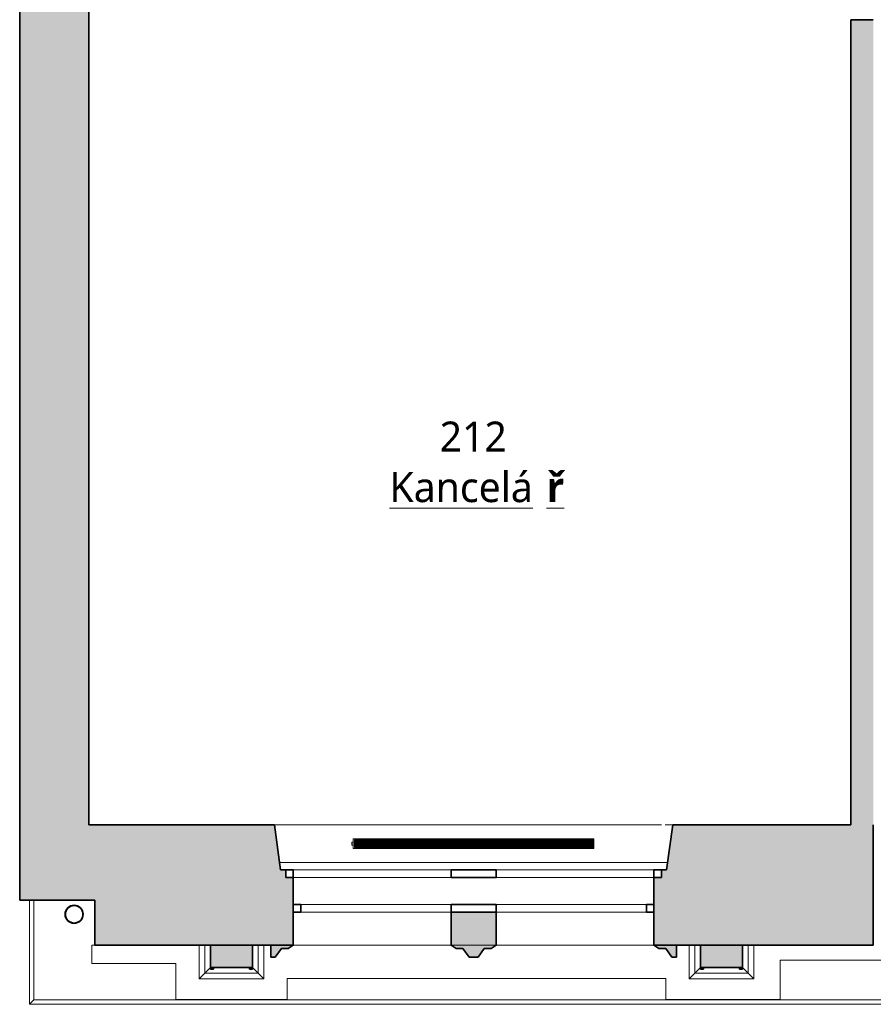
# Model space of a CAD drawing. Header units: metres. Extents: x -0.2 to 46.9, y -1.3 to 28.
# Tile 1 of 29: x -0.2 to 5.4, y -0.4 to 6.2. Entities that reach past the tile are written whole.
import ezdxf

# ---------------------------------------------------------------- set-up
doc = ezdxf.new("R2010")
doc.units = ezdxf.units.M
doc.linetypes.add('AV - Cerch_ 1 tecka 4mm', pattern=[0.006, 0.004, -0.001, 0, -0.001])
doc.layers.add('AV-MISTNOSTI', color=5, linetype='Continuous', lineweight=5, true_color=0x0000ff)
for name, color, linetype, lineweight in [('AV-SRAFY', 7, 'Continuous', 35), ('AV-STAVBA', 7, 'Continuous', 18), ('AV-VYBAVENI', 7, 'Continuous', 18)]:
    doc.layers.add(name, color=color, linetype=linetype, lineweight=lineweight)
doc.styles.add('Trebuchet MS_B', font='trebuc.ttf', dxfattribs={"height": 0.2})

# ---------------------------------------------------------------- blocks, each defined once
blk = doc.blocks.new('WI_4-4_dvojité - 2400x2800_2950-1624755-2NP')
at = {"layer": 'AV-STAVBA', "color": 254, "linetype": 'AV - Cerch_ 1 tecka 4mm', "lineweight": 13, "true_color": 0xcccccc}
for p, q in [((1.25, 0.4), (-1.25, 0.4)), ((1.2, 0.4), (-1.2, 0.4)), ((-1.2, 0.4), (1.2, 0.4)), ((1.25, -0.4), (-1.25, -0.4)), ((-1.25, -0.4), (1.25, -0.4)), ((1.2, -0.4), (-1.2, -0.4))]:
    blk.add_line(p, q, dxfattribs=at)
at = {"layer": 'AV-STAVBA', "color": 254, "lineweight": 35, "true_color": 0xcccccc}
for p, q in [((-1.15, 0.18), (-1.2, 0.18)), ((-1.15, 0.13), (-1.15, 0.18)), ((-0.15, 0.18), (-0.15, 0.13)), ((0.15, 0.13), (0.15, 0.18)), ((1.2, 0.18), (1.15, 0.18)), ((1.15, 0.18), (1.15, 0.13)), ((-1.2, 0.13), (-1.15, 0.13)), ((-0.15, 0.13), (0.15, 0.13)), ((1.15, 0.13), (1.2, 0.13)), ((-1.2, -0.05), (-1.2, -0.1)), ((-0.15, -0.1), (-0.15, -0.05)), ((-0.15, -0.05), (0.15, -0.05)), ((0.15, -0.05), (0.15, -0.1)), ((1.2, -0.1), (1.2, -0.05)), ((-1.2, -0.1), (-1.25, -0.1)), ((0.15, -0.1), (-0.15, -0.1)), ((1.25, -0.1), (1.2, -0.1))]:
    blk.add_line(p, q, dxfattribs=at)
at = {"layer": 'AV-STAVBA', "color": 254, "true_color": 0xcccccc}
for p, q in [((-1.2, 0.13), (-1.2, 0.18)), ((-1.2, 0.18), (1.2, 0.18)), ((-1.15, 0.18), (-0.15, 0.18)), ((-1.15, 0.13), (-1.15, 0.18)), ((0.15, 0.18), (1.15, 0.18)), ((1.15, 0.13), (1.15, 0.18)), ((1.2, 0.13), (1.2, 0.18)), ((-1.2, 0.13), (1.2, 0.13)), ((-0.15, 0.13), (-1.15, 0.13)), ((1.15, 0.13), (0.15, 0.13)), ((-1.25, -0.05), (-1.25, -0.1)), ((-1.25, -0.05), (1.25, -0.05)), ((-0.15, -0.05), (-1.2, -0.05)), ((-1.2, -0.05), (-1.2, -0.1)), ((1.2, -0.05), (0.15, -0.05)), ((1.2, -0.05), (1.2, -0.1)), ((1.25, -0.05), (1.25, -0.1)), ((-1.25, -0.1), (1.25, -0.1)), ((-1.2, -0.1), (-0.15, -0.1)), ((0.15, -0.1), (1.2, -0.1))]:
    blk.add_line(p, q, dxfattribs=at)
blk = doc.blocks.new('GM_Nika_zkosené ostění - v2950-1219036-2NP')
at = {"layer": 'AV-STAVBA', "color": 254, "linetype": 'AV - Cerch_ 1 tecka 4mm', "lineweight": 13, "true_color": 0xcccccc}
blk.add_line((-1.2, 0.4), (1.45, 0.4), dxfattribs=at)
blk = doc.blocks.new('GM_Nika_zkosené ostění - v750-1219418-2NP')
at = {"layer": 'AV-STAVBA', "color": 254, "linetype": 'AV - Cerch_ 1 tecka 4mm', "lineweight": 13, "true_color": 0xcccccc}
blk.add_line((-1.2, 0.4), (1.45, 0.4), dxfattribs=at)
blk = doc.blocks.new('GM_Detový svod_1 - GM_Detový svod_04-1520184-2NP')
at = {"layer": 'AV-STAVBA', "color": 254, "lineweight": 35, "true_color": 0xcccccc}
for radius, start, end in [(0.06, 360, 180), (0.058, 360, 180), (0.06, 180, 360), (0.058, 180, 360)]:
    blk.add_arc((0.1271, 0.2332), radius, start, end, dxfattribs=at)
blk = doc.blocks.new('Římsa nad 1NP - Římsa nad 1NP-1582674-2NP')
at = {"layer": 'AV-STAVBA', "color": 254, "true_color": 0xcccccc}
for p, q in [((-0.1693, -0.3659), (-0.1693, 0.3282)), ((-0.1402, 0.3282), (-0.1402, -0.3368)), ((-0.1402, -0.3368), (-0.1693, -0.3659)), ((5.859, -0.3659), (-0.1693, -0.3659)), ((5.8298, -0.3368), (-0.1402, -0.3368))]:
    blk.add_line(p, q, dxfattribs=at)
blk = doc.blocks.new('Šambrána krajní_2NP - Šambrána krajní_2NP-1626826-2NP')
at = {"layer": 'AV-STAVBA', "true_color": 0xcccccc}
h = blk.add_hatch(color=254, dxfattribs=at)
h.paths.add_polyline_path([(1.4648, -0.0518), (1.506, 0.0048), (1.551, 0.0048), (1.5848, 0.0282), (1.4348, 0.0282), (1.4348, -0.0518)])
h.paths.add_polyline_path([(4.1348, -0.0518), (4.1348, 0.0282), (3.9848, 0.0282), (4.0187, 0.0048), (4.0637, 0.0048), (4.1048, -0.0518)])
h.paths.add_polyline_path([(2.8148, -0.0518), (2.856, 0.0048), (2.901, 0.0048), (2.9348, 0.0282), (2.9348, 0.2482), (2.6348, 0.2482), (2.6348, 0.0282), (2.6687, 0.0048), (2.7137, 0.0048), (2.7548, -0.0518)])
for points in [[(1.3145, -0.1218), (1.3145, 0.0282), (1.0345, 0.0282), (1.0345, -0.1218)], [(4.2945, -0.1218), (4.5745, -0.1218), (4.5745, 0.0282), (4.2945, 0.0282)]]:
    blk.add_hatch(color=254, dxfattribs=at).paths.add_polyline_path(points)
h = blk.add_hatch(color=254, dxfattribs=at)
h.paths.add_polyline_path([(1.0545, -0.1318), (1.0545, -0.1218), (1.0345, -0.1218), (1.0345, -0.1318)])
h.paths.add_polyline_path([(1.3145, -0.1318), (1.3145, -0.1218), (1.2945, -0.1218), (1.2945, -0.1318)])
h = blk.add_hatch(color=254, dxfattribs=at)
h.paths.add_polyline_path([(4.3145, -0.1318), (4.3145, -0.1218), (4.2945, -0.1218), (4.2945, -0.1318)])
h.paths.add_polyline_path([(4.5745, -0.1318), (4.5745, -0.1218), (4.5545, -0.1218), (4.5545, -0.1318)])
at = {"layer": 'AV-STAVBA', "color": 254, "lineweight": 35, "true_color": 0xcccccc}
for p, q in [((2.9348, 0.2482), (2.6348, 0.2482)), ((2.6348, 0.2482), (2.6348, 0.0282)), ((2.9348, 0.0282), (2.9348, 0.2482)), ((1.3145, 0.0282), (1.0345, 0.0282)), ((1.0345, 0.0282), (1.0345, -0.1218)), ((1.3145, -0.1218), (1.3145, 0.0282)), ((1.5848, 0.0282), (1.4348, 0.0282)), ((1.4348, 0.0282), (1.4348, -0.0518)), ((1.4648, -0.0518), (1.506, 0.0048)), ((1.506, 0.0048), (1.551, 0.0048)), ((1.551, 0.0048), (1.5848, 0.0282)), ((2.6348, 0.0282), (2.6687, 0.0048)), ((2.6687, 0.0048), (2.7137, 0.0048)), ((2.7137, 0.0048), (2.7548, -0.0518)), ((2.8148, -0.0518), (2.856, 0.0048)), ((2.856, 0.0048), (2.901, 0.0048)), ((2.901, 0.0048), (2.9348, 0.0282)), ((4.1348, 0.0282), (3.9848, 0.0282)), ((3.9848, 0.0282), (4.0187, 0.0048)), ((4.0187, 0.0048), (4.0637, 0.0048)), ((4.0637, 0.0048), (4.1048, -0.0518)), ((4.1348, -0.0518), (4.1348, 0.0282)), ((4.5745, 0.0282), (4.2945, 0.0282)), ((4.2945, 0.0282), (4.2945, -0.1218)), ((4.5745, -0.1218), (4.5745, 0.0282)), ((1.4348, -0.0518), (1.4648, -0.0518)), ((2.7548, -0.0518), (2.8148, -0.0518)), ((4.1048, -0.0518), (4.1348, -0.0518)), ((1.0545, -0.1218), (1.0345, -0.1218)), ((1.0345, -0.1218), (1.0345, -0.1318)), ((1.0345, -0.1218), (1.3145, -0.1218)), ((1.0545, -0.1318), (1.0545, -0.1218)), ((1.3145, -0.1218), (1.2945, -0.1218)), ((1.2945, -0.1218), (1.2945, -0.1318)), ((1.3145, -0.1318), (1.3145, -0.1218)), ((4.3145, -0.1218), (4.2945, -0.1218)), ((4.2945, -0.1218), (4.2945, -0.1318)), ((4.2945, -0.1218), (4.5745, -0.1218)), ((4.3145, -0.1318), (4.3145, -0.1218)), ((4.5745, -0.1218), (4.5545, -0.1218)), ((4.5545, -0.1218), (4.5545, -0.1318)), ((4.5745, -0.1318), (4.5745, -0.1218)), ((1.0345, -0.1318), (1.0545, -0.1318)), ((1.2945, -0.1318), (1.3145, -0.1318)), ((4.2945, -0.1318), (4.3145, -0.1318)), ((4.5545, -0.1318), (4.5745, -0.1318))]:
    blk.add_line(p, q, dxfattribs=at)
at = {"layer": 'AV-STAVBA', "color": 254, "true_color": 0xcccccc}
for p, q in [((0.959, -0.1973), (0.959, 0.0282)), ((0.997, -0.1593), (0.997, 0.0282)), ((1.352, 0.0282), (1.352, -0.1593)), ((1.39, 0.0282), (1.39, -0.1973)), ((4.219, -0.1973), (4.219, 0.0282)), ((4.257, -0.1593), (4.257, 0.0282)), ((4.612, 0.0282), (4.612, -0.1593)), ((4.65, 0.0282), (4.65, -0.1973)), ((0.997, -0.1593), (1.0345, -0.1218)), ((1.352, -0.1593), (1.3145, -0.1218)), ((4.257, -0.1593), (4.2945, -0.1218)), ((4.612, -0.1593), (4.5745, -0.1218)), ((0.959, -0.1973), (0.997, -0.1593)), ((1.352, -0.1593), (0.997, -0.1593)), ((1.39, -0.1973), (1.352, -0.1593)), ((4.219, -0.1973), (4.257, -0.1593)), ((4.612, -0.1593), (4.257, -0.1593)), ((4.65, -0.1973), (4.612, -0.1593)), ((1.39, -0.1973), (0.959, -0.1973)), ((4.65, -0.1973), (4.219, -0.1973))]:
    blk.add_line(p, q, dxfattribs=at)
blk = doc.blocks.new('D0089 - 1514 - OÚPSŘ_Benešova_rvt-1-2NP')
at = {"layer": 'AV-SRAFY', "lineweight": 18, "true_color": 0xcccccc}
blk.add_hatch(color=254, dxfattribs=at).paths.add_polyline_path([(-0.125, 0.8282), (0.2248, 0.8282), (0.2248, 10.1082), (-0.0252, 10.1282), (-0.0252, 12.1482), (0.2248, 12.1682), (0.2248, 14.7482), (-0.2352, 14.7482), (-0.2352, 0.8282)])
h = blk.add_hatch(color=254, dxfattribs=at)
h.paths.add_polyline_path([(5.4448, 0.8282), (5.4448, 6.1882), (5.2948, 6.1882), (5.2948, 0.8282), (5.4121, 0.8282)])
h.paths.add_polyline_path([(5.4448, 7.5082), (5.4448, 7.7082), (5.2948, 7.7082), (5.2948, 7.5082)])
h = blk.add_hatch(color=254, dxfattribs=at)
h.paths.add_polyline_path([(0.2648, 0.0282), (1.5848, 0.0282), (1.5848, 0.4782), (1.5348, 0.4782), (1.5348, 0.5282), (1.4998, 0.5282), (1.4598, 0.8282), (-0.2352, 0.8282), (-0.2352, 0.3282), (0.2648, 0.3282), (0.2648, 0.1718)])
h.paths.add_polyline_path([(3.9848, 0.0282), (5.4448, 0.0282), (5.4448, 0.8282), (4.1098, 0.8282), (4.0698, 0.5282), (4.0348, 0.5282), (4.0348, 0.4782), (3.9848, 0.4782), (3.9848, 0.1718)])
at = {"layer": 'AV-STAVBA', "color": 254, "lineweight": 35, "true_color": 0xcccccc}
for p, q in [((-0.2352, 14.7482), (-0.2352, 0.8282)), ((0.2248, 0.8282), (0.2248, 7.7082)), ((5.4448, 6.1882), (5.2948, 6.1882)), ((5.2948, 6.1882), (5.2948, 0.8282)), ((-0.2352, 0.8282), (-0.2352, 0.3282)), ((1.4598, 0.8282), (0.2248, 0.8282)), ((1.4998, 0.5282), (1.4598, 0.8282)), ((4.1098, 0.8282), (4.0698, 0.5282)), ((5.2948, 0.8282), (4.1098, 0.8282)), ((5.4448, 0.0282), (5.4448, 0.8282)), ((1.5348, 0.5282), (1.4998, 0.5282)), ((1.5348, 0.4782), (1.5348, 0.5282)), ((4.0698, 0.5282), (4.0348, 0.5282)), ((4.0348, 0.5282), (4.0348, 0.4782)), ((1.5848, 0.4782), (1.5348, 0.4782)), ((1.5848, 0.0282), (1.5848, 0.4782)), ((4.0348, 0.4782), (3.9848, 0.4782)), ((3.9848, 0.4782), (3.9848, 0.0282)), ((-0.2352, 0.3282), (0.2648, 0.3282)), ((0.2648, 0.3282), (0.2648, 0.0282)), ((0.2648, 0.0282), (1.5848, 0.0282)), ((3.9848, 0.0282), (5.4448, 0.0282))]:
    blk.add_line(p, q, dxfattribs=at)
at = {"layer": 'AV-STAVBA', "color": 254, "true_color": 0xcccccc}
for p, q in [((4.0765, 0.5782), (1.4932, 0.5782)), ((1.4932, 0.5782), (1.4998, 0.5282)), ((4.0698, 0.5282), (4.0765, 0.5782)), ((2.6348, 0.4782), (1.5848, 0.4782)), ((3.9848, 0.4782), (2.9348, 0.4782)), ((0.2648, 0.0282), (0.2448, 0.0282)), ((0.2448, 0.0282), (0.2448, -0.0943)), ((2.6348, 0.0282), (1.5848, 0.0282)), ((2.6348, 0.0282), (1.5848, 0.0282)), ((3.9848, 0.0282), (2.9348, 0.0282)), ((3.9848, 0.0282), (2.9348, 0.0282)), ((0.2448, -0.0943), (0.8048, -0.0943)), ((0.8048, -0.0943), (0.8048, -0.3343)), ((4.8248, -0.3343), (4.8248, -0.0718)), ((4.8248, -0.0718), (17.1222, -0.0718)), ((1.5448, -0.3343), (1.5448, -0.1943)), ((1.5448, -0.1943), (4.0648, -0.1943)), ((4.0648, -0.1943), (4.0648, -0.3343)), ((0.8048, -0.3343), (1.5448, -0.3343)), ((4.0648, -0.3343), (4.8248, -0.3343))]:
    blk.add_line(p, q, dxfattribs=at)
at = {"layer": 'AV-STAVBA', "color": 254, "lineweight": 18, "true_color": 0xcccccc}
for name, p in [('GM_Nika_zkosené ostění - v2950-1219036-2NP', (2.6598, 0.4282)), ('GM_Nika_zkosené ostění - v750-1219418-2NP', (2.6598, 0.4282)), ('Římsa nad 1NP - Římsa nad 1NP-1582674-2NP', (0, 0)), ('GM_Detový svod_1 - GM_Detový svod_04-1520184-2NP', (0, 0)), ('Šambrána krajní_2NP - Šambrána krajní_2NP-1626826-2NP', (0, 0))]:
    blk.add_blockref(name, p, dxfattribs=at)
at = {"layer": 'AV-STAVBA', "color": 254, "lineweight": 18, "true_color": 0xcccccc, "rotation": 180}
blk.add_blockref('WI_4-4_dvojité - 2400x2800_2950-1624755-2NP', (2.7848, 0.4282), dxfattribs=at)
blk = doc.blocks.new('PF_Deskový radiátor_připojení boční - 1600_500_66-864545-2NP')
at = {"layer": 'AV-VYBAVENI', "color": 5, "true_color": 0x0000ff}
for p, q in [((-0.8, 0.01), (-0.81, 0.01)), ((-0.81, 0.01), (-0.81, -0.01)), ((-0.81, 0.01), (-0.81, 0.0097)), ((-0.8, 0.01), (-0.81, 0.01)), ((-0.81, 0.01), (-0.81, 0.0097)), ((-0.81, 0.01), (-0.81, 0.0097)), ((0.8, 0.033), (-0.8, 0.033)), ((-0.8, 0.033), (-0.8, -0.033)), ((-0.793, -0.026), (-0.793, 0.026)), ((-0.793, 0.026), (0.793, 0.026)), ((-0.783, 0.026), (-0.786, 0.026)), ((-0.786, 0.026), (-0.786, -0.026)), ((-0.783, -0.026), (-0.783, 0.026)), ((-0.7745, 0.026), (-0.7775, 0.026)), ((-0.7775, 0.026), (-0.7775, -0.026)), ((-0.7745, -0.026), (-0.7745, 0.026)), ((-0.766, 0.026), (-0.769, 0.026)), ((-0.769, 0.026), (-0.769, -0.026)), ((-0.766, -0.026), (-0.766, 0.026)), ((-0.7575, 0.026), (-0.7605, 0.026)), ((-0.7605, 0.026), (-0.7605, -0.026)), ((-0.7575, -0.026), (-0.7575, 0.026)), ((-0.749, 0.026), (-0.752, 0.026)), ((-0.752, 0.026), (-0.752, -0.026)), ((-0.749, -0.026), (-0.749, 0.026)), ((-0.7405, 0.026), (-0.7435, 0.026)), ((-0.7435, 0.026), (-0.7435, -0.026)), ((-0.7405, -0.026), (-0.7405, 0.026)), ((-0.732, 0.026), (-0.735, 0.026)), ((-0.735, 0.026), (-0.735, -0.026)), ((-0.732, -0.026), (-0.732, 0.026)), ((-0.7235, 0.026), (-0.7265, 0.026)), ((-0.7265, 0.026), (-0.7265, -0.026)), ((-0.7235, -0.026), (-0.7235, 0.026)), ((-0.715, 0.026), (-0.718, 0.026)), ((-0.718, 0.026), (-0.718, -0.026)), ((-0.715, -0.026), (-0.715, 0.026)), ((-0.7065, 0.026), (-0.7095, 0.026)), ((-0.7095, 0.026), (-0.7095, -0.026)), ((-0.7065, -0.026), (-0.7065, 0.026)), ((-0.698, 0.026), (-0.701, 0.026)), ((-0.701, 0.026), (-0.701, -0.026)), ((-0.698, -0.026), (-0.698, 0.026)), ((-0.6895, 0.026), (-0.6925, 0.026)), ((-0.6925, 0.026), (-0.6925, -0.026)), ((-0.6895, -0.026), (-0.6895, 0.026)), ((-0.681, 0.026), (-0.684, 0.026)), ((-0.684, 0.026), (-0.684, -0.026)), ((-0.681, -0.026), (-0.681, 0.026)), ((-0.6725, 0.026), (-0.6755, 0.026)), ((-0.6755, 0.026), (-0.6755, -0.026)), ((-0.6725, -0.026), (-0.6725, 0.026)), ((-0.664, 0.026), (-0.667, 0.026)), ((-0.667, 0.026), (-0.667, -0.026)), ((-0.664, -0.026), (-0.664, 0.026)), ((-0.6555, 0.026), (-0.6585, 0.026)), ((-0.6585, 0.026), (-0.6585, -0.026)), ((-0.6555, -0.026), (-0.6555, 0.026)), ((-0.647, 0.026), (-0.65, 0.026)), ((-0.65, 0.026), (-0.65, -0.026)), ((-0.647, -0.026), (-0.647, 0.026)), ((-0.6385, 0.026), (-0.6415, 0.026)), ((-0.6415, 0.026), (-0.6415, -0.026)), ((-0.6385, -0.026), (-0.6385, 0.026)), ((-0.63, 0.026), (-0.633, 0.026)), ((-0.633, 0.026), (-0.633, -0.026)), ((-0.63, -0.026), (-0.63, 0.026)), ((-0.6215, 0.026), (-0.6245, 0.026)), ((-0.6245, 0.026), (-0.6245, -0.026)), ((-0.6215, -0.026), (-0.6215, 0.026)), ((-0.613, 0.026), (-0.616, 0.026)), ((-0.616, 0.026), (-0.616, -0.026)), ((-0.613, -0.026), (-0.613, 0.026)), ((-0.6045, 0.026), (-0.6075, 0.026)), ((-0.6075, 0.026), (-0.6075, -0.026)), ((-0.6045, -0.026), (-0.6045, 0.026)), ((-0.596, 0.026), (-0.599, 0.026)), ((-0.599, 0.026), (-0.599, -0.026)), ((-0.596, -0.026), (-0.596, 0.026)), ((-0.5875, 0.026), (-0.5905, 0.026)), ((-0.5905, 0.026), (-0.5905, -0.026)), ((-0.5875, -0.026), (-0.5875, 0.026)), ((-0.579, 0.026), (-0.582, 0.026)), ((-0.582, 0.026), (-0.582, -0.026)), ((-0.579, -0.026), (-0.579, 0.026)), ((-0.5705, 0.026), (-0.5735, 0.026)), ((-0.5735, 0.026), (-0.5735, -0.026)), ((-0.5705, -0.026), (-0.5705, 0.026)), ((-0.562, 0.026), (-0.565, 0.026)), ((-0.565, 0.026), (-0.565, -0.026)), ((-0.562, -0.026), (-0.562, 0.026)), ((-0.5535, 0.026), (-0.5565, 0.026)), ((-0.5565, 0.026), (-0.5565, -0.026)), ((-0.5535, -0.026), (-0.5535, 0.026)), ((-0.545, 0.026), (-0.548, 0.026)), ((-0.548, 0.026), (-0.548, -0.026)), ((-0.545, -0.026), (-0.545, 0.026)), ((-0.5365, 0.026), (-0.5395, 0.026)), ((-0.5395, 0.026), (-0.5395, -0.026)), ((-0.5365, -0.026), (-0.5365, 0.026)), ((-0.528, 0.026), (-0.531, 0.026)), ((-0.531, 0.026), (-0.531, -0.026)), ((-0.528, -0.026), (-0.528, 0.026)), ((-0.5195, 0.026), (-0.5225, 0.026)), ((-0.5225, 0.026), (-0.5225, -0.026)), ((-0.5195, -0.026), (-0.5195, 0.026)), ((-0.511, 0.026), (-0.514, 0.026)), ((-0.514, 0.026), (-0.514, -0.026)), ((-0.511, -0.026), (-0.511, 0.026)), ((-0.5025, 0.026), (-0.5055, 0.026)), ((-0.5055, 0.026), (-0.5055, -0.026)), ((-0.5025, -0.026), (-0.5025, 0.026)), ((-0.494, 0.026), (-0.497, 0.026)), ((-0.497, 0.026), (-0.497, -0.026)), ((-0.494, -0.026), (-0.494, 0.026)), ((-0.4855, 0.026), (-0.4885, 0.026)), ((-0.4885, 0.026), (-0.4885, -0.026)), ((-0.4855, -0.026), (-0.4855, 0.026)), ((-0.477, 0.026), (-0.48, 0.026)), ((-0.48, 0.026), (-0.48, -0.026)), ((-0.477, -0.026), (-0.477, 0.026)), ((-0.4685, 0.026), (-0.4715, 0.026)), ((-0.4715, 0.026), (-0.4715, -0.026)), ((-0.4685, -0.026), (-0.4685, 0.026)), ((-0.46, 0.026), (-0.463, 0.026)), ((-0.463, 0.026), (-0.463, -0.026)), ((-0.46, -0.026), (-0.46, 0.026)), ((-0.4515, 0.026), (-0.4545, 0.026)), ((-0.4545, 0.026), (-0.4545, -0.026)), ((-0.4515, -0.026), (-0.4515, 0.026)), ((-0.443, 0.026), (-0.446, 0.026)), ((-0.446, 0.026), (-0.446, -0.026)), ((-0.443, -0.026), (-0.443, 0.026)), ((-0.4345, 0.026), (-0.4375, 0.026)), ((-0.4375, 0.026), (-0.4375, -0.026)), ((-0.4345, -0.026), (-0.4345, 0.026)), ((-0.426, 0.026), (-0.429, 0.026)), ((-0.429, 0.026), (-0.429, -0.026)), ((-0.426, -0.026), (-0.426, 0.026)), ((-0.4175, 0.026), (-0.4205, 0.026)), ((-0.4205, 0.026), (-0.4205, -0.026)), ((-0.4175, -0.026), (-0.4175, 0.026)), ((-0.409, 0.026), (-0.412, 0.026)), ((-0.412, 0.026), (-0.412, -0.026)), ((-0.409, -0.026), (-0.409, 0.026)), ((-0.4005, 0.026), (-0.4035, 0.026)), ((-0.4035, 0.026), (-0.4035, -0.026)), ((-0.4005, -0.026), (-0.4005, 0.026)), ((-0.392, 0.026), (-0.395, 0.026)), ((-0.395, 0.026), (-0.395, -0.026)), ((-0.392, -0.026), (-0.392, 0.026)), ((-0.3835, 0.026), (-0.3865, 0.026)), ((-0.3865, 0.026), (-0.3865, -0.026)), ((-0.3835, -0.026), (-0.3835, 0.026)), ((-0.375, 0.026), (-0.378, 0.026)), ((-0.378, 0.026), (-0.378, -0.026)), ((-0.375, -0.026), (-0.375, 0.026)), ((-0.3665, 0.026), (-0.3695, 0.026)), ((-0.3695, 0.026), (-0.3695, -0.026)), ((-0.3665, -0.026), (-0.3665, 0.026)), ((-0.358, 0.026), (-0.361, 0.026)), ((-0.361, 0.026), (-0.361, -0.026)), ((-0.358, -0.026), (-0.358, 0.026)), ((-0.3495, 0.026), (-0.3525, 0.026)), ((-0.3525, 0.026), (-0.3525, -0.026)), ((-0.3495, -0.026), (-0.3495, 0.026)), ((-0.341, 0.026), (-0.344, 0.026)), ((-0.344, 0.026), (-0.344, -0.026)), ((-0.341, -0.026), (-0.341, 0.026)), ((-0.3325, 0.026), (-0.3355, 0.026)), ((-0.3355, 0.026), (-0.3355, -0.026)), ((-0.3325, -0.026), (-0.3325, 0.026)), ((-0.324, 0.026), (-0.327, 0.026)), ((-0.327, 0.026), (-0.327, -0.026)), ((-0.324, -0.026), (-0.324, 0.026)), ((-0.3155, 0.026), (-0.3185, 0.026)), ((-0.3185, 0.026), (-0.3185, -0.026)), ((-0.3155, -0.026), (-0.3155, 0.026)), ((-0.307, 0.026), (-0.31, 0.026)), ((-0.31, 0.026), (-0.31, -0.026)), ((-0.307, -0.026), (-0.307, 0.026)), ((-0.2985, 0.026), (-0.3015, 0.026)), ((-0.3015, 0.026), (-0.3015, -0.026)), ((-0.2985, -0.026), (-0.2985, 0.026)), ((-0.29, 0.026), (-0.293, 0.026)), ((-0.293, 0.026), (-0.293, -0.026)), ((-0.29, -0.026), (-0.29, 0.026)), ((-0.2815, 0.026), (-0.2845, 0.026)), ((-0.2845, 0.026), (-0.2845, -0.026)), ((-0.2815, -0.026), (-0.2815, 0.026)), ((-0.273, 0.026), (-0.276, 0.026)), ((-0.276, 0.026), (-0.276, -0.026)), ((-0.273, -0.026), (-0.273, 0.026)), ((-0.2645, 0.026), (-0.2675, 0.026)), ((-0.2675, 0.026), (-0.2675, -0.026)), ((-0.2645, -0.026), (-0.2645, 0.026)), ((-0.256, 0.026), (-0.259, 0.026)), ((-0.259, 0.026), (-0.259, -0.026)), ((-0.256, -0.026), (-0.256, 0.026)), ((-0.2475, 0.026), (-0.2505, 0.026)), ((-0.2505, 0.026), (-0.2505, -0.026)), ((-0.2475, -0.026), (-0.2475, 0.026)), ((-0.239, 0.026), (-0.242, 0.026)), ((-0.242, 0.026), (-0.242, -0.026)), ((-0.239, -0.026), (-0.239, 0.026)), ((-0.2305, 0.026), (-0.2335, 0.026)), ((-0.2335, 0.026), (-0.2335, -0.026)), ((-0.2305, -0.026), (-0.2305, 0.026)), ((-0.222, 0.026), (-0.225, 0.026)), ((-0.225, 0.026), (-0.225, -0.026)), ((-0.222, -0.026), (-0.222, 0.026)), ((-0.2135, 0.026), (-0.2165, 0.026)), ((-0.2165, 0.026), (-0.2165, -0.026)), ((-0.2135, -0.026), (-0.2135, 0.026)), ((-0.205, 0.026), (-0.208, 0.026)), ((-0.208, 0.026), (-0.208, -0.026)), ((-0.205, -0.026), (-0.205, 0.026)), ((-0.1965, 0.026), (-0.1995, 0.026)), ((-0.1995, 0.026), (-0.1995, -0.026)), ((-0.1965, -0.026), (-0.1965, 0.026)), ((-0.188, 0.026), (-0.191, 0.026)), ((-0.191, 0.026), (-0.191, -0.026)), ((-0.188, -0.026), (-0.188, 0.026)), ((-0.1795, 0.026), (-0.1825, 0.026)), ((-0.1825, 0.026), (-0.1825, -0.026)), ((-0.1795, -0.026), (-0.1795, 0.026)), ((-0.171, 0.026), (-0.174, 0.026)), ((-0.174, 0.026), (-0.174, -0.026)), ((-0.171, -0.026), (-0.171, 0.026)), ((-0.1625, 0.026), (-0.1655, 0.026)), ((-0.1655, 0.026), (-0.1655, -0.026)), ((-0.1625, -0.026), (-0.1625, 0.026)), ((-0.154, 0.026), (-0.157, 0.026)), ((-0.157, 0.026), (-0.157, -0.026)), ((-0.154, -0.026), (-0.154, 0.026)), ((-0.1455, 0.026), (-0.1485, 0.026)), ((-0.1485, 0.026), (-0.1485, -0.026)), ((-0.1455, -0.026), (-0.1455, 0.026)), ((-0.137, 0.026), (-0.14, 0.026)), ((-0.14, 0.026), (-0.14, -0.026)), ((-0.137, -0.026), (-0.137, 0.026)), ((-0.1285, 0.026), (-0.1315, 0.026)), ((-0.1315, 0.026), (-0.1315, -0.026)), ((-0.1285, -0.026), (-0.1285, 0.026)), ((-0.12, 0.026), (-0.123, 0.026)), ((-0.123, 0.026), (-0.123, -0.026)), ((-0.12, -0.026), (-0.12, 0.026)), ((-0.1115, 0.026), (-0.1145, 0.026)), ((-0.1145, 0.026), (-0.1145, -0.026)), ((-0.1115, -0.026), (-0.1115, 0.026)), ((-0.103, 0.026), (-0.106, 0.026)), ((-0.106, 0.026), (-0.106, -0.026)), ((-0.103, -0.026), (-0.103, 0.026)), ((-0.0945, 0.026), (-0.0975, 0.026)), ((-0.0975, 0.026), (-0.0975, -0.026)), ((-0.0945, -0.026), (-0.0945, 0.026)), ((-0.086, 0.026), (-0.089, 0.026)), ((-0.089, 0.026), (-0.089, -0.026)), ((-0.086, -0.026), (-0.086, 0.026)), ((-0.0775, 0.026), (-0.0805, 0.026)), ((-0.0805, 0.026), (-0.0805, -0.026)), ((-0.0775, -0.026), (-0.0775, 0.026)), ((-0.069, 0.026), (-0.072, 0.026)), ((-0.072, 0.026), (-0.072, -0.026)), ((-0.069, -0.026), (-0.069, 0.026)), ((-0.0605, 0.026), (-0.0635, 0.026)), ((-0.0635, 0.026), (-0.0635, -0.026)), ((-0.0605, -0.026), (-0.0605, 0.026)), ((-0.052, 0.026), (-0.055, 0.026)), ((-0.055, 0.026), (-0.055, -0.026)), ((-0.052, -0.026), (-0.052, 0.026)), ((-0.0435, 0.026), (-0.0465, 0.026)), ((-0.0465, 0.026), (-0.0465, -0.026)), ((-0.0435, -0.026), (-0.0435, 0.026)), ((-0.035, 0.026), (-0.038, 0.026)), ((-0.038, 0.026), (-0.038, -0.026)), ((-0.035, -0.026), (-0.035, 0.026)), ((-0.0265, 0.026), (-0.0295, 0.026)), ((-0.0295, 0.026), (-0.0295, -0.026)), ((-0.0265, -0.026), (-0.0265, 0.026)), ((-0.018, 0.026), (-0.021, 0.026)), ((-0.021, 0.026), (-0.021, -0.026)), ((-0.018, -0.026), (-0.018, 0.026)), ((-0.0095, 0.026), (-0.0125, 0.026)), ((-0.0125, 0.026), (-0.0125, -0.026)), ((-0.0095, -0.026), (-0.0095, 0.026)), ((-0.001, 0.026), (-0.004, 0.026)), ((-0.004, 0.026), (-0.004, -0.026)), ((-0.001, -0.026), (-0.001, 0.026)), ((0.0075, 0.026), (0.0045, 0.026)), ((0.0045, 0.026), (0.0045, -0.026)), ((0.0075, -0.026), (0.0075, 0.026)), ((0.016, 0.026), (0.013, 0.026)), ((0.013, 0.026), (0.013, -0.026)), ((0.016, -0.026), (0.016, 0.026)), ((0.0245, 0.026), (0.0215, 0.026)), ((0.0215, 0.026), (0.0215, -0.026)), ((0.0245, -0.026), (0.0245, 0.026)), ((0.033, 0.026), (0.03, 0.026)), ((0.03, 0.026), (0.03, -0.026)), ((0.033, -0.026), (0.033, 0.026)), ((0.0415, 0.026), (0.0385, 0.026)), ((0.0385, 0.026), (0.0385, -0.026)), ((0.0415, -0.026), (0.0415, 0.026)), ((0.05, 0.026), (0.047, 0.026)), ((0.047, 0.026), (0.047, -0.026)), ((0.05, -0.026), (0.05, 0.026)), ((0.0585, 0.026), (0.0555, 0.026)), ((0.0555, 0.026), (0.0555, -0.026)), ((0.0585, -0.026), (0.0585, 0.026)), ((0.067, 0.026), (0.064, 0.026)), ((0.064, 0.026), (0.064, -0.026)), ((0.067, -0.026), (0.067, 0.026)), ((0.0755, 0.026), (0.0725, 0.026)), ((0.0725, 0.026), (0.0725, -0.026)), ((0.0755, -0.026), (0.0755, 0.026)), ((0.084, 0.026), (0.081, 0.026)), ((0.081, 0.026), (0.081, -0.026)), ((0.084, -0.026), (0.084, 0.026)), ((0.0925, 0.026), (0.0895, 0.026)), ((0.0895, 0.026), (0.0895, -0.026)), ((0.0925, -0.026), (0.0925, 0.026)), ((0.101, 0.026), (0.098, 0.026)), ((0.098, 0.026), (0.098, -0.026)), ((0.101, -0.026), (0.101, 0.026)), ((0.1095, 0.026), (0.1065, 0.026)), ((0.1065, 0.026), (0.1065, -0.026)), ((0.1095, -0.026), (0.1095, 0.026)), ((0.118, 0.026), (0.115, 0.026)), ((0.115, 0.026), (0.115, -0.026)), ((0.118, -0.026), (0.118, 0.026)), ((0.1265, 0.026), (0.1235, 0.026)), ((0.1235, 0.026), (0.1235, -0.026)), ((0.1265, -0.026), (0.1265, 0.026)), ((0.135, 0.026), (0.132, 0.026)), ((0.132, 0.026), (0.132, -0.026)), ((0.135, -0.026), (0.135, 0.026)), ((0.1435, 0.026), (0.1405, 0.026)), ((0.1405, 0.026), (0.1405, -0.026)), ((0.1435, -0.026), (0.1435, 0.026)), ((0.152, 0.026), (0.149, 0.026)), ((0.149, 0.026), (0.149, -0.026)), ((0.152, -0.026), (0.152, 0.026)), ((0.1605, 0.026), (0.1575, 0.026)), ((0.1575, 0.026), (0.1575, -0.026)), ((0.1605, -0.026), (0.1605, 0.026)), ((0.169, 0.026), (0.166, 0.026)), ((0.166, 0.026), (0.166, -0.026)), ((0.169, -0.026), (0.169, 0.026)), ((0.1775, 0.026), (0.1745, 0.026)), ((0.1745, 0.026), (0.1745, -0.026)), ((0.1775, -0.026), (0.1775, 0.026)), ((0.186, 0.026), (0.183, 0.026)), ((0.183, 0.026), (0.183, -0.026)), ((0.186, -0.026), (0.186, 0.026)), ((0.1945, 0.026), (0.1915, 0.026)), ((0.1915, 0.026), (0.1915, -0.026)), ((0.1945, -0.026), (0.1945, 0.026)), ((0.203, 0.026), (0.2, 0.026)), ((0.2, 0.026), (0.2, -0.026)), ((0.203, -0.026), (0.203, 0.026)), ((0.2115, 0.026), (0.2085, 0.026)), ((0.2085, 0.026), (0.2085, -0.026)), ((0.2115, -0.026), (0.2115, 0.026)), ((0.22, 0.026), (0.217, 0.026)), ((0.217, 0.026), (0.217, -0.026)), ((0.22, -0.026), (0.22, 0.026)), ((0.2285, 0.026), (0.2255, 0.026)), ((0.2255, 0.026), (0.2255, -0.026)), ((0.2285, -0.026), (0.2285, 0.026)), ((0.237, 0.026), (0.234, 0.026)), ((0.234, 0.026), (0.234, -0.026)), ((0.237, -0.026), (0.237, 0.026)), ((0.2455, 0.026), (0.2425, 0.026)), ((0.2425, 0.026), (0.2425, -0.026)), ((0.2455, -0.026), (0.2455, 0.026)), ((0.254, 0.026), (0.251, 0.026)), ((0.251, 0.026), (0.251, -0.026)), ((0.254, -0.026), (0.254, 0.026)), ((0.2625, 0.026), (0.2595, 0.026)), ((0.2595, 0.026), (0.2595, -0.026)), ((0.2625, -0.026), (0.2625, 0.026)), ((0.271, 0.026), (0.268, 0.026)), ((0.268, 0.026), (0.268, -0.026)), ((0.271, -0.026), (0.271, 0.026)), ((0.2795, 0.026), (0.2765, 0.026)), ((0.2765, 0.026), (0.2765, -0.026)), ((0.2795, -0.026), (0.2795, 0.026)), ((0.288, 0.026), (0.285, 0.026)), ((0.285, 0.026), (0.285, -0.026)), ((0.288, -0.026), (0.288, 0.026)), ((0.2965, 0.026), (0.2935, 0.026)), ((0.2935, 0.026), (0.2935, -0.026)), ((0.2965, -0.026), (0.2965, 0.026)), ((0.305, 0.026), (0.302, 0.026)), ((0.302, 0.026), (0.302, -0.026)), ((0.305, -0.026), (0.305, 0.026)), ((0.3135, 0.026), (0.3105, 0.026)), ((0.3105, 0.026), (0.3105, -0.026)), ((0.3135, -0.026), (0.3135, 0.026)), ((0.322, 0.026), (0.319, 0.026)), ((0.319, 0.026), (0.319, -0.026)), ((0.322, -0.026), (0.322, 0.026)), ((0.3305, 0.026), (0.3275, 0.026)), ((0.3275, 0.026), (0.3275, -0.026)), ((0.3305, -0.026), (0.3305, 0.026)), ((0.339, 0.026), (0.336, 0.026)), ((0.336, 0.026), (0.336, -0.026)), ((0.339, -0.026), (0.339, 0.026)), ((0.3475, 0.026), (0.3445, 0.026)), ((0.3445, 0.026), (0.3445, -0.026)), ((0.3475, -0.026), (0.3475, 0.026)), ((0.356, 0.026), (0.353, 0.026)), ((0.353, 0.026), (0.353, -0.026)), ((0.356, -0.026), (0.356, 0.026)), ((0.3645, 0.026), (0.3615, 0.026)), ((0.3615, 0.026), (0.3615, -0.026)), ((0.3645, -0.026), (0.3645, 0.026)), ((0.373, 0.026), (0.37, 0.026)), ((0.37, 0.026), (0.37, -0.026)), ((0.373, -0.026), (0.373, 0.026)), ((0.3815, 0.026), (0.3785, 0.026)), ((0.3785, 0.026), (0.3785, -0.026)), ((0.3815, -0.026), (0.3815, 0.026)), ((0.39, 0.026), (0.387, 0.026)), ((0.387, 0.026), (0.387, -0.026)), ((0.39, -0.026), (0.39, 0.026)), ((0.3985, 0.026), (0.3955, 0.026)), ((0.3955, 0.026), (0.3955, -0.026)), ((0.3985, -0.026), (0.3985, 0.026)), ((0.407, 0.026), (0.404, 0.026)), ((0.404, 0.026), (0.404, -0.026)), ((0.407, -0.026), (0.407, 0.026)), ((0.4155, 0.026), (0.4125, 0.026)), ((0.4125, 0.026), (0.4125, -0.026)), ((0.4155, -0.026), (0.4155, 0.026)), ((0.424, 0.026), (0.421, 0.026)), ((0.421, 0.026), (0.421, -0.026)), ((0.424, -0.026), (0.424, 0.026)), ((0.4325, 0.026), (0.4295, 0.026)), ((0.4295, 0.026), (0.4295, -0.026)), ((0.4325, -0.026), (0.4325, 0.026)), ((0.441, 0.026), (0.438, 0.026)), ((0.438, 0.026), (0.438, -0.026)), ((0.441, -0.026), (0.441, 0.026)), ((0.4495, 0.026), (0.4465, 0.026)), ((0.4465, 0.026), (0.4465, -0.026)), ((0.4495, -0.026), (0.4495, 0.026)), ((0.458, 0.026), (0.455, 0.026)), ((0.455, 0.026), (0.455, -0.026)), ((0.458, -0.026), (0.458, 0.026)), ((0.4665, 0.026), (0.4635, 0.026)), ((0.4635, 0.026), (0.4635, -0.026)), ((0.4665, -0.026), (0.4665, 0.026)), ((0.475, 0.026), (0.472, 0.026)), ((0.472, 0.026), (0.472, -0.026)), ((0.475, -0.026), (0.475, 0.026)), ((0.4835, 0.026), (0.4805, 0.026)), ((0.4805, 0.026), (0.4805, -0.026)), ((0.4835, -0.026), (0.4835, 0.026)), ((0.492, 0.026), (0.489, 0.026)), ((0.489, 0.026), (0.489, -0.026)), ((0.492, -0.026), (0.492, 0.026)), ((0.5005, 0.026), (0.4975, 0.026)), ((0.4975, 0.026), (0.4975, -0.026)), ((0.5005, -0.026), (0.5005, 0.026)), ((0.509, 0.026), (0.506, 0.026)), ((0.506, 0.026), (0.506, -0.026)), ((0.509, -0.026), (0.509, 0.026)), ((0.5175, 0.026), (0.5145, 0.026)), ((0.5145, 0.026), (0.5145, -0.026)), ((0.5175, -0.026), (0.5175, 0.026)), ((0.526, 0.026), (0.523, 0.026)), ((0.523, 0.026), (0.523, -0.026)), ((0.526, -0.026), (0.526, 0.026)), ((0.5345, 0.026), (0.5315, 0.026)), ((0.5315, 0.026), (0.5315, -0.026)), ((0.5345, -0.026), (0.5345, 0.026)), ((0.543, 0.026), (0.54, 0.026)), ((0.54, 0.026), (0.54, -0.026)), ((0.543, -0.026), (0.543, 0.026)), ((0.5515, 0.026), (0.5485, 0.026)), ((0.5485, 0.026), (0.5485, -0.026)), ((0.5515, -0.026), (0.5515, 0.026)), ((0.56, 0.026), (0.557, 0.026)), ((0.557, 0.026), (0.557, -0.026)), ((0.56, -0.026), (0.56, 0.026)), ((0.5685, 0.026), (0.5655, 0.026)), ((0.5655, 0.026), (0.5655, -0.026)), ((0.5685, -0.026), (0.5685, 0.026)), ((0.577, 0.026), (0.574, 0.026)), ((0.574, 0.026), (0.574, -0.026)), ((0.577, -0.026), (0.577, 0.026)), ((0.5855, 0.026), (0.5825, 0.026)), ((0.5825, 0.026), (0.5825, -0.026)), ((0.5855, -0.026), (0.5855, 0.026)), ((0.594, 0.026), (0.591, 0.026)), ((0.591, 0.026), (0.591, -0.026)), ((0.594, -0.026), (0.594, 0.026)), ((0.6025, 0.026), (0.5995, 0.026)), ((0.5995, 0.026), (0.5995, -0.026)), ((0.6025, -0.026), (0.6025, 0.026)), ((0.611, 0.026), (0.608, 0.026)), ((0.608, 0.026), (0.608, -0.026)), ((0.611, -0.026), (0.611, 0.026)), ((0.6195, 0.026), (0.6165, 0.026)), ((0.6165, 0.026), (0.6165, -0.026)), ((0.6195, -0.026), (0.6195, 0.026)), ((0.628, 0.026), (0.625, 0.026)), ((0.625, 0.026), (0.625, -0.026)), ((0.628, -0.026), (0.628, 0.026)), ((0.6365, 0.026), (0.6335, 0.026)), ((0.6335, 0.026), (0.6335, -0.026)), ((0.6365, -0.026), (0.6365, 0.026)), ((0.645, 0.026), (0.642, 0.026)), ((0.642, 0.026), (0.642, -0.026)), ((0.645, -0.026), (0.645, 0.026)), ((0.6535, 0.026), (0.6505, 0.026)), ((0.6505, 0.026), (0.6505, -0.026)), ((0.6535, -0.026), (0.6535, 0.026)), ((0.662, 0.026), (0.659, 0.026)), ((0.659, 0.026), (0.659, -0.026)), ((0.662, -0.026), (0.662, 0.026)), ((0.6705, 0.026), (0.6675, 0.026)), ((0.6675, 0.026), (0.6675, -0.026)), ((0.6705, -0.026), (0.6705, 0.026)), ((0.679, 0.026), (0.676, 0.026)), ((0.676, 0.026), (0.676, -0.026)), ((0.679, -0.026), (0.679, 0.026)), ((0.6875, 0.026), (0.6845, 0.026)), ((0.6845, 0.026), (0.6845, -0.026)), ((0.6875, -0.026), (0.6875, 0.026)), ((0.696, 0.026), (0.693, 0.026)), ((0.693, 0.026), (0.693, -0.026)), ((0.696, -0.026), (0.696, 0.026)), ((0.7045, 0.026), (0.7015, 0.026)), ((0.7015, 0.026), (0.7015, -0.026)), ((0.7045, -0.026), (0.7045, 0.026)), ((0.713, 0.026), (0.71, 0.026)), ((0.71, 0.026), (0.71, -0.026)), ((0.713, -0.026), (0.713, 0.026)), ((0.7215, 0.026), (0.7185, 0.026)), ((0.7185, 0.026), (0.7185, -0.026)), ((0.7215, -0.026), (0.7215, 0.026)), ((0.73, 0.026), (0.727, 0.026)), ((0.727, 0.026), (0.727, -0.026)), ((0.73, -0.026), (0.73, 0.026)), ((0.7385, 0.026), (0.7355, 0.026)), ((0.7355, 0.026), (0.7355, -0.026)), ((0.7385, -0.026), (0.7385, 0.026)), ((0.747, 0.026), (0.744, 0.026)), ((0.744, 0.026), (0.744, -0.026)), ((0.747, -0.026), (0.747, 0.026)), ((0.7555, 0.026), (0.7525, 0.026)), ((0.7525, 0.026), (0.7525, -0.026)), ((0.7555, -0.026), (0.7555, 0.026)), ((0.764, 0.026), (0.761, 0.026)), ((0.761, 0.026), (0.761, -0.026)), ((0.764, -0.026), (0.764, 0.026)), ((0.7725, 0.026), (0.7695, 0.026)), ((0.7695, 0.026), (0.7695, -0.026)), ((0.7725, -0.026), (0.7725, 0.026)), ((0.781, 0.026), (0.778, 0.026)), ((0.778, 0.026), (0.778, -0.026)), ((0.781, -0.026), (0.781, 0.026)), ((0.7895, 0.026), (0.7865, 0.026)), ((0.7865, 0.026), (0.7865, -0.026)), ((0.7895, -0.026), (0.7895, 0.026)), ((0.793, 0.026), (0.793, -0.026)), ((0.798, 0.026), (0.795, 0.026)), ((0.795, 0.026), (0.795, -0.026)), ((0.798, -0.026), (0.798, 0.026)), ((0.8, -0.033), (0.8, 0.033)), ((-0.81, -0.0097), (-0.81, -0.01)), ((-0.81, -0.0097), (-0.81, -0.01)), ((-0.81, -0.0097), (-0.81, -0.01)), ((-0.81, -0.01), (-0.8, -0.01)), ((-0.81, -0.01), (-0.8, -0.01)), ((-0.8, -0.033), (0.8, -0.033)), ((0.793, -0.026), (-0.793, -0.026)), ((-0.786, -0.026), (-0.783, -0.026)), ((-0.7775, -0.026), (-0.7745, -0.026)), ((-0.769, -0.026), (-0.766, -0.026)), ((-0.7605, -0.026), (-0.7575, -0.026)), ((-0.752, -0.026), (-0.749, -0.026)), ((-0.7435, -0.026), (-0.7405, -0.026)), ((-0.735, -0.026), (-0.732, -0.026)), ((-0.7265, -0.026), (-0.7235, -0.026)), ((-0.718, -0.026), (-0.715, -0.026)), ((-0.7095, -0.026), (-0.7065, -0.026)), ((-0.701, -0.026), (-0.698, -0.026)), ((-0.6925, -0.026), (-0.6895, -0.026)), ((-0.684, -0.026), (-0.681, -0.026)), ((-0.6755, -0.026), (-0.6725, -0.026)), ((-0.667, -0.026), (-0.664, -0.026)), ((-0.6585, -0.026), (-0.6555, -0.026)), ((-0.65, -0.026), (-0.647, -0.026)), ((-0.6415, -0.026), (-0.6385, -0.026)), ((-0.633, -0.026), (-0.63, -0.026)), ((-0.6245, -0.026), (-0.6215, -0.026)), ((-0.616, -0.026), (-0.613, -0.026)), ((-0.6075, -0.026), (-0.6045, -0.026)), ((-0.599, -0.026), (-0.596, -0.026)), ((-0.5905, -0.026), (-0.5875, -0.026)), ((-0.582, -0.026), (-0.579, -0.026)), ((-0.5735, -0.026), (-0.5705, -0.026)), ((-0.565, -0.026), (-0.562, -0.026)), ((-0.5565, -0.026), (-0.5535, -0.026)), ((-0.548, -0.026), (-0.545, -0.026)), ((-0.5395, -0.026), (-0.5365, -0.026)), ((-0.531, -0.026), (-0.528, -0.026)), ((-0.5225, -0.026), (-0.5195, -0.026)), ((-0.514, -0.026), (-0.511, -0.026)), ((-0.5055, -0.026), (-0.5025, -0.026)), ((-0.497, -0.026), (-0.494, -0.026)), ((-0.4885, -0.026), (-0.4855, -0.026)), ((-0.48, -0.026), (-0.477, -0.026)), ((-0.4715, -0.026), (-0.4685, -0.026)), ((-0.463, -0.026), (-0.46, -0.026)), ((-0.4545, -0.026), (-0.4515, -0.026)), ((-0.446, -0.026), (-0.443, -0.026)), ((-0.4375, -0.026), (-0.4345, -0.026)), ((-0.429, -0.026), (-0.426, -0.026)), ((-0.4205, -0.026), (-0.4175, -0.026)), ((-0.412, -0.026), (-0.409, -0.026)), ((-0.4035, -0.026), (-0.4005, -0.026)), ((-0.395, -0.026), (-0.392, -0.026)), ((-0.3865, -0.026), (-0.3835, -0.026)), ((-0.378, -0.026), (-0.375, -0.026)), ((-0.3695, -0.026), (-0.3665, -0.026)), ((-0.361, -0.026), (-0.358, -0.026)), ((-0.3525, -0.026), (-0.3495, -0.026)), ((-0.344, -0.026), (-0.341, -0.026)), ((-0.3355, -0.026), (-0.3325, -0.026)), ((-0.327, -0.026), (-0.324, -0.026)), ((-0.3185, -0.026), (-0.3155, -0.026)), ((-0.31, -0.026), (-0.307, -0.026)), ((-0.3015, -0.026), (-0.2985, -0.026)), ((-0.293, -0.026), (-0.29, -0.026)), ((-0.2845, -0.026), (-0.2815, -0.026)), ((-0.276, -0.026), (-0.273, -0.026)), ((-0.2675, -0.026), (-0.2645, -0.026)), ((-0.259, -0.026), (-0.256, -0.026)), ((-0.2505, -0.026), (-0.2475, -0.026)), ((-0.242, -0.026), (-0.239, -0.026)), ((-0.2335, -0.026), (-0.2305, -0.026)), ((-0.225, -0.026), (-0.222, -0.026)), ((-0.2165, -0.026), (-0.2135, -0.026)), ((-0.208, -0.026), (-0.205, -0.026)), ((-0.1995, -0.026), (-0.1965, -0.026)), ((-0.191, -0.026), (-0.188, -0.026)), ((-0.1825, -0.026), (-0.1795, -0.026)), ((-0.174, -0.026), (-0.171, -0.026)), ((-0.1655, -0.026), (-0.1625, -0.026)), ((-0.157, -0.026), (-0.154, -0.026)), ((-0.1485, -0.026), (-0.1455, -0.026)), ((-0.14, -0.026), (-0.137, -0.026)), ((-0.1315, -0.026), (-0.1285, -0.026)), ((-0.123, -0.026), (-0.12, -0.026)), ((-0.1145, -0.026), (-0.1115, -0.026)), ((-0.106, -0.026), (-0.103, -0.026)), ((-0.0975, -0.026), (-0.0945, -0.026)), ((-0.089, -0.026), (-0.086, -0.026)), ((-0.0805, -0.026), (-0.0775, -0.026)), ((-0.072, -0.026), (-0.069, -0.026)), ((-0.0635, -0.026), (-0.0605, -0.026)), ((-0.055, -0.026), (-0.052, -0.026)), ((-0.0465, -0.026), (-0.0435, -0.026)), ((-0.038, -0.026), (-0.035, -0.026)), ((-0.0295, -0.026), (-0.0265, -0.026)), ((-0.021, -0.026), (-0.018, -0.026)), ((-0.0125, -0.026), (-0.0095, -0.026)), ((-0.004, -0.026), (-0.001, -0.026)), ((0.0045, -0.026), (0.0075, -0.026)), ((0.013, -0.026), (0.016, -0.026)), ((0.0215, -0.026), (0.0245, -0.026)), ((0.03, -0.026), (0.033, -0.026)), ((0.0385, -0.026), (0.0415, -0.026)), ((0.047, -0.026), (0.05, -0.026)), ((0.0555, -0.026), (0.0585, -0.026)), ((0.064, -0.026), (0.067, -0.026)), ((0.0725, -0.026), (0.0755, -0.026)), ((0.081, -0.026), (0.084, -0.026)), ((0.0895, -0.026), (0.0925, -0.026)), ((0.098, -0.026), (0.101, -0.026)), ((0.1065, -0.026), (0.1095, -0.026)), ((0.115, -0.026), (0.118, -0.026)), ((0.1235, -0.026), (0.1265, -0.026)), ((0.132, -0.026), (0.135, -0.026)), ((0.1405, -0.026), (0.1435, -0.026)), ((0.149, -0.026), (0.152, -0.026)), ((0.1575, -0.026), (0.1605, -0.026)), ((0.166, -0.026), (0.169, -0.026)), ((0.1745, -0.026), (0.1775, -0.026)), ((0.183, -0.026), (0.186, -0.026)), ((0.1915, -0.026), (0.1945, -0.026)), ((0.2, -0.026), (0.203, -0.026)), ((0.2085, -0.026), (0.2115, -0.026)), ((0.217, -0.026), (0.22, -0.026)), ((0.2255, -0.026), (0.2285, -0.026)), ((0.234, -0.026), (0.237, -0.026)), ((0.2425, -0.026), (0.2455, -0.026)), ((0.251, -0.026), (0.254, -0.026)), ((0.2595, -0.026), (0.2625, -0.026)), ((0.268, -0.026), (0.271, -0.026)), ((0.2765, -0.026), (0.2795, -0.026)), ((0.285, -0.026), (0.288, -0.026)), ((0.2935, -0.026), (0.2965, -0.026)), ((0.302, -0.026), (0.305, -0.026)), ((0.3105, -0.026), (0.3135, -0.026)), ((0.319, -0.026), (0.322, -0.026)), ((0.3275, -0.026), (0.3305, -0.026)), ((0.336, -0.026), (0.339, -0.026)), ((0.3445, -0.026), (0.3475, -0.026)), ((0.353, -0.026), (0.356, -0.026)), ((0.3615, -0.026), (0.3645, -0.026)), ((0.37, -0.026), (0.373, -0.026)), ((0.3785, -0.026), (0.3815, -0.026)), ((0.387, -0.026), (0.39, -0.026)), ((0.3955, -0.026), (0.3985, -0.026)), ((0.404, -0.026), (0.407, -0.026)), ((0.4125, -0.026), (0.4155, -0.026)), ((0.421, -0.026), (0.424, -0.026)), ((0.4295, -0.026), (0.4325, -0.026)), ((0.438, -0.026), (0.441, -0.026)), ((0.4465, -0.026), (0.4495, -0.026)), ((0.455, -0.026), (0.458, -0.026)), ((0.4635, -0.026), (0.4665, -0.026)), ((0.472, -0.026), (0.475, -0.026)), ((0.4805, -0.026), (0.4835, -0.026)), ((0.489, -0.026), (0.492, -0.026)), ((0.4975, -0.026), (0.5005, -0.026)), ((0.506, -0.026), (0.509, -0.026)), ((0.5145, -0.026), (0.5175, -0.026)), ((0.523, -0.026), (0.526, -0.026)), ((0.5315, -0.026), (0.5345, -0.026)), ((0.54, -0.026), (0.543, -0.026)), ((0.5485, -0.026), (0.5515, -0.026)), ((0.557, -0.026), (0.56, -0.026)), ((0.5655, -0.026), (0.5685, -0.026)), ((0.574, -0.026), (0.577, -0.026)), ((0.5825, -0.026), (0.5855, -0.026)), ((0.591, -0.026), (0.594, -0.026)), ((0.5995, -0.026), (0.6025, -0.026)), ((0.608, -0.026), (0.611, -0.026)), ((0.6165, -0.026), (0.6195, -0.026)), ((0.625, -0.026), (0.628, -0.026)), ((0.6335, -0.026), (0.6365, -0.026)), ((0.642, -0.026), (0.645, -0.026)), ((0.6505, -0.026), (0.6535, -0.026)), ((0.659, -0.026), (0.662, -0.026)), ((0.6675, -0.026), (0.6705, -0.026)), ((0.676, -0.026), (0.679, -0.026)), ((0.6845, -0.026), (0.6875, -0.026)), ((0.693, -0.026), (0.696, -0.026)), ((0.7015, -0.026), (0.7045, -0.026)), ((0.71, -0.026), (0.713, -0.026)), ((0.7185, -0.026), (0.7215, -0.026)), ((0.727, -0.026), (0.73, -0.026)), ((0.7355, -0.026), (0.7385, -0.026)), ((0.744, -0.026), (0.747, -0.026)), ((0.7525, -0.026), (0.7555, -0.026)), ((0.761, -0.026), (0.764, -0.026)), ((0.7695, -0.026), (0.7725, -0.026)), ((0.778, -0.026), (0.781, -0.026)), ((0.7865, -0.026), (0.7895, -0.026)), ((0.795, -0.026), (0.798, -0.026))]:
    blk.add_line(p, q, dxfattribs=at)

msp = doc.modelspace()

# ---------------------------------------------------------------- block references
at = {"lineweight": 5}
msp.add_blockref('D0089 - 1514 - OÚPSŘ_Benešova_rvt-1-2NP', (0, 0), dxfattribs=at)
at = {"layer": 'AV-VYBAVENI', "color": 5, "true_color": 0x0000ff}
msp.add_blockref('PF_Deskový radiátor_připojení boční - 1600_500_66-864545-2NP', (2.7848, 0.7032), dxfattribs=at)

# ---------------------------------------------------------------- texts
at = {"layer": 'AV-MISTNOSTI', "char_height": 0.2, "attachment_point": 1, "style": 'Trebuchet MS_B'}
for s, insert, width in [('212', (2.5594, 3.5132), 0.601266), ('\\LKancelá', (2.2254, 3.1769), 1.266666), ('\\L\\fTrebuchet MS|b1|i0|c238|p34|;\\Lř', (3.2705, 3.1769), 0.144304)]:
    msp.add_mtext(s, dxfattribs=dict(at, insert=insert, width=width))

doc.saveas('drawing.dxf')
